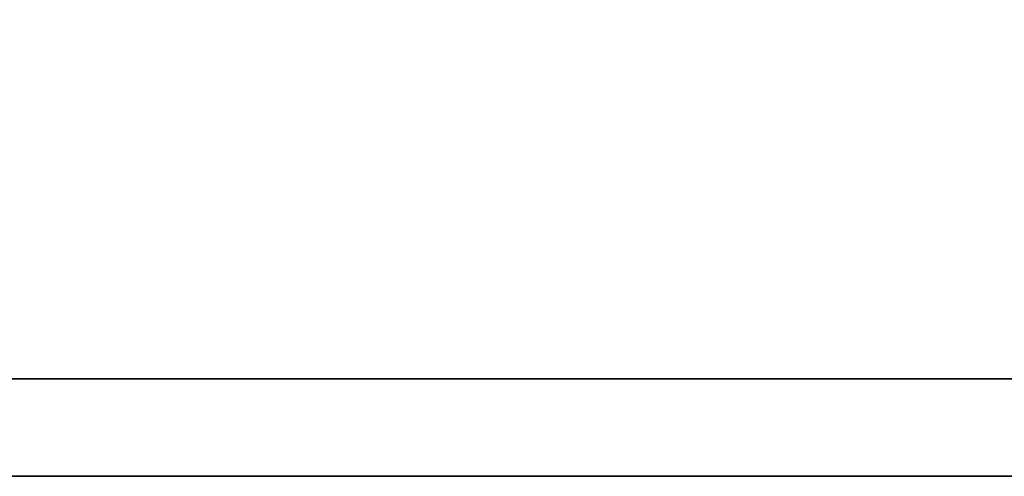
# Model space of a CAD drawing. Header units: millimetres. Extents: x 725 to 1032, y 320 to 423.
# Tile 23 of 55: x 943.406 to 944.294, y 350.538 to 350.951. Entities that reach past the tile are written whole.
import ezdxf

# ---------------------------------------------------------------- set-up
doc = ezdxf.new("R2010")
doc.units = ezdxf.units.MM
doc.header["$LTSCALE"] = 0.15
doc.layers.add('DIM', color=4, linetype='CONTINUOUS')
doc.layers.add('layer 1', color=7, linetype='CONTINUOUS')

# ---------------------------------------------------------------- blocks, each defined once
blk = doc.blocks.new('TBI MOTION logo(完整正式版)')
at = {"layer": 'layer 1', "color": 22, "lineweight": 35}
blk.add_open_spline([(75.90875, -9.47875), (75.90875, -9.47875), (75.90875, -12.28625), (75.90875, -12.28625), (75.90875, -12.28625), (75.90875, -12.28625), (75.90875, -12.47875), (75.90875, -12.47875), (75.90875, -12.47875), (75.90875, -12.47875), (75.71625, -12.47875), (75.71625, -12.47875), (75.71625, -12.47875), (75.71625, -12.47875), (-88.32875, -12.47875), (-88.32875, -12.47875), (-88.32875, -12.47875), (-88.32875, -12.47875), (-88.32875, -13.29375), (-88.32875, -13.29375), (-88.32875, -13.29375), (-88.32875, -13.29375), (82.89125, -13.29375), (82.89125, -13.29375), (82.89125, -13.29375), (82.89125, -13.29375), (75.90875, -9.47875), (75.90875, -9.47875)], degree=3, knots=[0, 0, 0, 0, 0.1428571, 0.1428571, 0.1428571, 0.1428572, 0.2857143, 0.2857143, 0.2857143, 0.2857143, 0.4285714, 0.4285714, 0.4285714, 0.4285714, 0.5714286, 0.5714286, 0.5714286, 0.5714286, 0.7142857, 0.7142857, 0.7142857, 0.7142857, 0.8571429, 0.8571429, 0.8571429, 0.8571429, 1, 1, 1, 1], dxfattribs=at)

msp = doc.modelspace()

# ---------------------------------------------------------------- block references
at = {"layer": 'DIM', "color": 7, "xscale": 0.1080406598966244, "yscale": 0.1080406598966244, "zscale": 0.1080406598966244}
msp.add_blockref('TBI MOTION logo(完整正式版)', (951.17249, 351.97463), dxfattribs=at)

doc.saveas('drawing.dxf')
